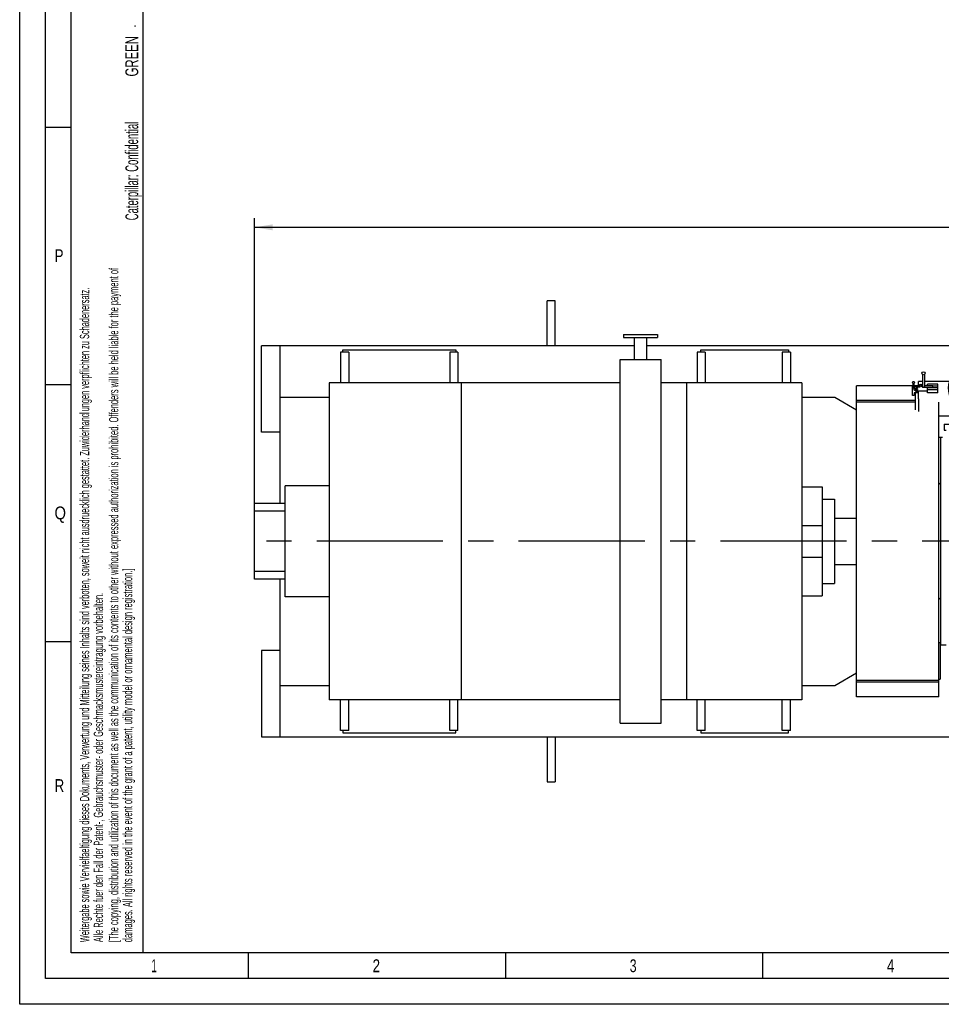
# Model space of a CAD drawing. Header units: millimetres. Extents: x 0 to 1189, y 0 to 841.
# Tile 1 of 31: x 0 to 179, y 0 to 191. Entities that reach past the tile are written whole.
import ezdxf
from ezdxf.enums import TextEntityAlignment as Align

# ---------------------------------------------------------------- set-up
doc = ezdxf.new("R2010")
doc.units = ezdxf.units.MM
doc.header["$LTSCALE"] = 65.395
doc.linetypes.add('CENTER', pattern=[0.6, 0.375, -0.075, 0.075, -0.075])
doc.layers.get('0').update_dxf_attribs({"linetype": 'CONTINUOUS'})
for name, color, linetype in [('25007_040000_TLKGS_KS_V_ABL2273', 7, 'CONTINUOUS'), ('25007_041000_TLKGS_KS_V_ABL2274', 7, 'CONTINUOUS'), ('25007_731000_20_SIMPLE1_B_ABL2287', 7, 'CONTINUOUS'), ('25007_731000_20_SIMPLE1_T1_B_PBL2288', 7, 'CONTINUOUS'), ('25007_733000_05_SIMPLE1_A_ABL2275', 7, 'CONTINUOUS'), ('25007_733000_05_SIMPLE1_T1_A_PBL2276', 7, 'CONTINUOUS'), ('25067_000000_IMO-2_SKL_PBL2327', 7, 'CONTINUOUS'), ('25067_000000_TLKGS_MARKETING_ABL2250', 7, 'CONTINUOUS'), ('6M25C_GENSET_GENERATOR_ABL2246', 7, 'CONTINUOUS'), ('6M25C_GENSET_GENERATOR_T1_PBL2247', 7, 'CONTINUOUS'), ('6M25C_GENSET_SCHUTZHAUBE_ABL2255', 7, 'CONTINUOUS'), ('6M25C_GENSET_SCHUTZHAUBE_T1_PBL2256', 7, 'CONTINUOUS'), ('6M25C_GENSET_STD_GRUNDRAHMEN_ABL2248', 7, 'CONTINUOUS'), ('6M25C_GENSET_STD_GRUNDRAHMEN_T1_PBL2249', 7, 'CONTINUOUS'), ('oben_13_VBL2245', 7, 'CONTINUOUS')]:
    doc.layers.add(name, color=color, linetype=linetype)
doc.styles.get("Standard").update_dxf_attribs({"font": 'txt', "width": 0.6})
doc.styles.add('TEXTSTYLE_2', font='txt')
doc.dimstyles.new('DIMSTYLE_2', dxfattribs={"dimtxt": 3.5, "dimasz": 3.5, "dimexe": 1.8, "dimexo": 0, "dimgap": 0.875, "dimtad": 1, "dimdec": 0, "dimlfac": 25, "dimdsep": 46, "dimtxsty": 'Standard', "dimblk": '_FILLED', "dimblk1": '_FILLED', "dimblk2": '_FILLED', "dimcen": 0.09, "dimadec": 0, "dimazin": 0, "dimtp": 2, "dimtm": 2, "dimtfac": 1, "dimtdec": 0, "dimtofl": 0, "dimtmove": 0, "dimatfit": 3, "dimldrblk": '_FILLED', "dimfxl": 1, "dimtolj": 1, "dimarcsym": 0})

# ---------------------------------------------------------------- blocks, each defined once
blk = doc.blocks.new('_FILLED')
at = {"color": 0, "linetype": 'ByBlock'}
blk.add_solid([(0, 0), (-1, 0.167), (-1, -0.167)], dxfattribs=at)
blk = doc.blocks.new('*D7')
at = {"color": 2, "linetype": 'Continuous'}
for p, q in [((45.68, 95.88), (45.68, 152.84)), ((372.08, 106.9), (372.08, 152.84)), ((45.68, 151.04), (208.88, 151.04)), ((372.08, 151.04), (208.88, 151.04))]:
    blk.add_line(p, q, dxfattribs=at)
at = {"color": 2, "linetype": 'Continuous', "xscale": 3.5, "yscale": 3.5, "zscale": 3.5, "rotation": 180}
blk.add_blockref('_FILLED', (45.68, 151.04), dxfattribs=at)
at = {"color": 2, "linetype": 'Continuous', "xscale": 3.5, "yscale": 3.5, "zscale": 3.5}
blk.add_blockref('_FILLED', (372.08, 151.04), dxfattribs=at)
at = {"color": 2, "linetype": 'Continuous', "width": 0.636905}
blk.add_text('8160', height=3.5, dxfattribs=at).set_placement((208.88, 151.92), align=Align.CENTER)
blk = doc.blocks.new('*T2568')
at = {"color": 2, "linetype": 'Continuous'}
for p, q in [((0, 0), (0.1, 0)), ((0, 0), (0, -0.01)), ((0.1, 0), (0.1, -0.01)), ((0, -0.01), (0.1, -0.01))]:
    blk.add_line(p, q, dxfattribs=at)
at = {"color": 7, "linetype": 'Continuous'}
for s, width, p in [('GREEN', 0.661905, (0.68, -5.89)), ('Caterpillar: Confidential ', 0.551282, (0.68, -27.94))]:
    blk.add_text(s, height=2.5, rotation=90, dxfattribs=dict(at, width=width)).set_placement(p, align=Align.CENTER)
blk = doc.blocks.new('6M25C_GENSET_GENERATOR_T1_PBL2247', base_point=(104.2, 91.5))
at = {"layer": '6M25C_GENSET_GENERATOR_T1_PBL2247', "color": 7, "linetype": 'Continuous'}
for p, q in [((117.42, 130.2), (117.42, 129.6)), ((117.42, 130.2), (124.02, 130.2)), ((124.02, 130.2), (124.02, 129.6)), ((117.42, 129.6), (124.02, 129.6)), ((119.52, 125.32), (119.52, 129.6)), ((121.92, 125.32), (121.92, 129.6)), ((62.4, 126.8), (62.4, 120.84)), ((64, 126.8), (62.4, 126.8)), ((62.8, 126.8), (62.8, 127.2)), ((62.8, 127.2), (84.8, 127.2)), ((64, 126.8), (64, 120.84)), ((83.6, 126.8), (83.6, 120.84)), ((85.2, 126.8), (83.6, 126.8)), ((84.8, 127.2), (84.8, 126.8)), ((85.2, 126.8), (85.2, 120.84)), ((131.68, 126.8), (131.68, 120.84)), ((133.28, 126.8), (131.68, 126.8)), ((132.4, 126.8), (132.4, 127.2)), ((132.4, 127.2), (149.44, 127.2)), ((133.28, 126.8), (133.28, 120.84)), ((148.24, 126.8), (148.24, 120.84)), ((149.84, 126.8), (148.24, 126.8)), ((149.44, 127.2), (149.44, 126.8)), ((149.84, 126.8), (149.84, 120.84)), ((116.72, 54.68), (116.72, 125.32)), ((116.72, 125.32), (124.72, 125.32)), ((124.72, 54.68), (124.72, 125.32)), ((60.16, 120.84), (60.16, 59.16)), ((116.72, 120.84), (60.16, 120.84)), ((85.86, 120.84), (85.86, 59.16)), ((152.08, 120.84), (124.72, 120.84)), ((129.61, 120.84), (129.61, 59.16)), ((152.08, 120.84), (152.08, 59.16)), ((51.64, 79.2), (51.64, 100.8)), ((60.16, 100.8), (51.64, 100.8)), ((152.08, 100.6), (156.04, 100.6)), ((156.04, 100.6), (156.04, 79.4)), ((156.04, 98.2), (158.42, 98.2)), ((158.42, 98.2), (158.42, 81.8)), ((45.68, 82.67), (45.68, 97.33)), ((51.64, 97.33), (45.68, 97.33)), ((51.64, 95.88), (45.68, 95.88)), ((158.42, 94.5), (162.72, 94.5)), ((152.08, 93.08), (156.04, 93.08)), ((152.08, 86.92), (156.04, 86.92)), ((158.42, 85.5), (162.72, 85.5)), ((51.64, 84.12), (45.68, 84.12)), ((51.64, 82.67), (45.68, 82.67)), ((156.04, 81.8), (158.42, 81.8)), ((60.16, 79.2), (51.64, 79.2)), ((152.08, 79.4), (156.04, 79.4)), ((116.72, 59.16), (60.16, 59.16)), ((62.4, 53.2), (62.4, 59.16)), ((64, 53.2), (64, 59.16)), ((83.6, 53.2), (83.6, 59.16)), ((85.2, 53.2), (85.2, 59.16)), ((152.08, 59.16), (124.72, 59.16)), ((131.68, 53.2), (131.68, 59.16)), ((133.28, 53.2), (133.28, 59.16)), ((148.24, 53.2), (148.24, 59.16)), ((149.84, 53.2), (149.84, 59.16)), ((116.72, 54.68), (124.72, 54.68)), ((64, 53.2), (62.4, 53.2)), ((62.8, 53.2), (62.8, 52.8)), ((62.8, 52.8), (84.8, 52.8)), ((85.2, 53.2), (83.6, 53.2)), ((84.8, 52.8), (84.8, 53.2)), ((133.28, 53.2), (131.68, 53.2)), ((132.4, 53.2), (132.4, 52.8)), ((132.4, 52.8), (149.44, 52.8)), ((149.84, 53.2), (148.24, 53.2)), ((149.44, 52.8), (149.44, 53.2))]:
    blk.add_line(p, q, dxfattribs=at)
blk = doc.blocks.new('6M25C_GENSET_GENERATOR_ABL2246', base_point=(104.2, 91.5))
at = {"layer": '6M25C_GENSET_GENERATOR_T1_PBL2247'}
blk.add_blockref('6M25C_GENSET_GENERATOR_T1_PBL2247', (104.2, 91.5), dxfattribs=at)
blk = doc.blocks.new('6M25C_GENSET_STD_GRUNDRAHMEN_T1_PBL2249', base_point=(181.7, 90))
at = {"layer": '6M25C_GENSET_STD_GRUNDRAHMEN_T1_PBL2249', "color": 7, "linetype": 'Continuous'}
for p, q in [((102.52, 128), (102.52, 136.74)), ((104.12, 136.74), (102.52, 136.74)), ((104.12, 128), (104.12, 136.74)), ((47, 111.2), (47, 128)), ((119.52, 128), (47, 128)), ((50.64, 97.33), (50.64, 128)), ((188.32, 128), (121.92, 128)), ((295.91, 128), (295.65, 128)), ((295.65, 121.26), (295.91, 121.26)), ((50.64, 118), (60.16, 118)), ((152.08, 118), (158.5, 118)), ((158.5, 118), (162.72, 115.56)), ((50.64, 111.2), (47, 111.2)), ((314.4, 72.04), (314.4, 84.73)), ((50.64, 52), (50.64, 82.67)), ((313.2, 74.84), (314, 74.84)), ((314, 74.84), (314, 72.04)), ((314, 72.04), (314.4, 72.04)), ((47, 68.8), (47, 52)), ((50.64, 68.8), (47, 68.8)), ((313.2, 68.8), (313.48, 68.8)), ((313.2, 68.5), (313.2, 68.08)), ((314.28, 68.8), (316.4, 68.8)), ((316.4, 65.82), (316.4, 68.8)), ((313.2, 66.08), (313.2, 58.74)), ((316.4, 52), (316.4, 65.38)), ((158.5, 62), (162.72, 64.44)), ((50.64, 62), (60.16, 62)), ((152.08, 62), (158.5, 62)), ((211.69, 52.8), (220.69, 58)), ((222.85, 58.74), (296.4, 58.74)), ((242.78, 58.74), (242.78, 52.4)), ((243.58, 58.74), (243.58, 52.4)), ((277.58, 58.74), (277.58, 52.4)), ((278.38, 58.74), (278.38, 52.4)), ((308.4, 58.74), (313.2, 58.74)), ((312.38, 52.4), (312.38, 58.74)), ((313.18, 52.4), (313.18, 58.74)), ((47, 52), (316.4, 52)), ((102.52, 52), (102.52, 43.26)), ((104.12, 52), (104.12, 43.26)), ((208.8, 52), (208.8, 52)), ((242.78, 52.4), (243.58, 52.4)), ((277.58, 52.4), (278.38, 52.4)), ((313.18, 52.4), (312.38, 52.4)), ((102.52, 43.26), (104.12, 43.26))]:
    blk.add_line(p, q, dxfattribs=at)
at = {"layer": '6M25C_GENSET_STD_GRUNDRAHMEN_T1_PBL2249', "color": 2, "linetype": 'Continuous'}
blk.add_line((242.78, 52.4), (242.78, 58.74), dxfattribs=at)
at = {"layer": '6M25C_GENSET_STD_GRUNDRAHMEN_T1_PBL2249', "color": 6, "linetype": 'Continuous'}
for p in [(243.58, 58.74), (242.78, 52.4)]:
    blk.add_line(p, (243.58, 52.4), dxfattribs=at)
at = {"layer": '6M25C_GENSET_STD_GRUNDRAHMEN_T1_PBL2249', "color": 7, "linetype": 'Continuous'}
for centre, start, end in [((223.69, 52.8), 97.9913, 120), ((208.69, 58), 271.0088, 300)]:
    blk.add_arc(centre, 6, start, end, dxfattribs=at)
blk = doc.blocks.new('6M25C_GENSET_STD_GRUNDRAHMEN_ABL2248', base_point=(181.7, 90))
at = {"layer": '6M25C_GENSET_STD_GRUNDRAHMEN_T1_PBL2249'}
blk.add_blockref('6M25C_GENSET_STD_GRUNDRAHMEN_T1_PBL2249', (181.7, 90), dxfattribs=at)
blk = doc.blocks.new('25007_733000_05_SIMPLE1_T1_A_PBL2276', base_point=(181.05, 119.14))
at = {"layer": '25007_733000_05_SIMPLE1_T1_A_PBL2276', "color": 7, "linetype": 'Continuous'}
for p, q in [((181.72, 122.59), (181.72, 124.44)), ((173.68, 120.01), (173.68, 120.72)), ((173.88, 120.01), (173.88, 120.72)), ((174.72, 120.36), (174.72, 121.1)), ((175.52, 121.1), (174.72, 121.1)), ((175.52, 122.43), (175.52, 120.13)), ((175.92, 122.43), (175.92, 120.1)), ((180.77, 121.1), (175.92, 121.1)), ((173.6, 118.34), (173.6, 120.18)), ((173.6, 120.18), (173.68, 120.18)), ((173.6, 119.84), (173.97, 119.84)), ((173.88, 120.18), (173.97, 120.18)), ((173.88, 118.84), (173.88, 118.34)), ((174.72, 118.84), (173.88, 118.84)), ((174.16, 118.76), (173.88, 118.76)), ((173.97, 119.84), (173.97, 120.18)), ((173.97, 120.18), (174.37, 119.98)), ((173.97, 119.84), (174.57, 119.54)), ((174.29, 119.54), (174.15, 119.61)), ((174.16, 115.54), (174.16, 118.84)), ((174.37, 119.54), (174.29, 119.54)), ((174.29, 119.04), (174.29, 119.38)), ((174.29, 119.38), (174.44, 119.38)), ((174.29, 119.04), (174.72, 119.04)), ((174.37, 119.98), (174.37, 119.64)), ((174.37, 119.64), (174.57, 119.64)), ((174.54, 119.28), (174.74, 119.28)), ((174.57, 119.64), (174.57, 119.54)), ((174.72, 117.7), (174.72, 119.28)), ((174.74, 119.28), (174.74, 119.23)), ((174.74, 119.23), (176.52, 119.23)), ((174.75, 120.37), (174.75, 120.03)), ((174.75, 120.37), (174.84, 120.3)), ((174.84, 119.95), (174.75, 120.03)), ((174.84, 120.3), (174.91, 120.32)), ((174.84, 120.3), (174.84, 119.95)), ((175.01, 120), (174.84, 119.95)), ((174.91, 120.44), (174.91, 120.09)), ((174.91, 120.09), (175.01, 120)), ((175.28, 120.52), (175.28, 120.17)), ((175.28, 120.52), (175.52, 120.31)), ((175.56, 119.93), (175.28, 120.17)), ((175.56, 120), (175.56, 119.93)), ((177.56, 119.93), (175.56, 119.93)), ((175.92, 120.27), (177.56, 120.27)), ((176.52, 120.27), (176.52, 120.52)), ((178.52, 120.52), (176.52, 120.52)), ((176.52, 119.48), (176.52, 119.83)), ((178.52, 119.83), (176.52, 119.83)), ((176.52, 118.85), (176.52, 119.48)), ((178.52, 119.48), (176.52, 119.48)), ((178.52, 118.85), (176.52, 118.85)), ((177.56, 119.83), (177.56, 120.27)), ((178.52, 120.17), (177.56, 120.17)), ((178.52, 118.85), (178.52, 120.52)), ((173.88, 118.34), (173.6, 118.34)), ((174.16, 118.44), (173.88, 118.44)), ((174.72, 117.7), (174.72, 115.24)), ((181.72, 112.8), (181.72, 116.89)), ((182.92, 115), (182.92, 117.11)), ((186.12, 115), (186.12, 117.11)), ((188.12, 112.8), (188.12, 117.99)), ((182.52, 112.8), (182.52, 116.27)), ((186.12, 116.54), (182.92, 116.54)), ((186.12, 116.34), (182.92, 116.34)), ((186.12, 115), (182.92, 115)), ((185, 114.47), (185, 114.89)), ((185.64, 114.47), (185.64, 114.89)), ((181.72, 114.3), (178.72, 114.3)), ((185, 112.8), (185, 114.47)), ((185.64, 114.47), (185, 114.47)), ((185.64, 112.8), (185.64, 114.47)), ((188.32, 114.41), (188.12, 114.34)), ((179.72, 112.8), (179.72, 111.6)), ((179.72, 112.8), (188.32, 112.8)), ((179.72, 111.6), (180.12, 111.6))]:
    blk.add_line(p, q, dxfattribs=at)
for centre, radius in [((175.72, 122.66), 0.3), ((184.52, 119.74), 3.08), ((173.78, 120.9), 0.2), ((184.52, 119.74), 2.14), ((184.52, 119.74), 2)]:
    blk.add_circle(centre, radius, dxfattribs=at)
for centre, radius, start, end in [((185.32, 122.7), 4, 41.3754, 154.1581), ((185.32, 122.7), 4, 83.2135, 96.7865), ((185.32, 122.7), 4, 154.1271, 188.7803), ((184.52, 119.74), 4, 18.7576, 244.1861), ((184.52, 119.74), 3.3, 299.0817, 240.9183), ((184.52, 119.74), 4, 295.8139, 341.2424), ((185.32, 115.25), 0.48, 209.8571, 330.1429)]:
    blk.add_arc(centre, radius, start, end, dxfattribs=at)
blk.add_ellipse((175.72, 119.96), major_axis=(-0.176, 0.234), ratio=0.402543, start_param=0.491397, end_param=1.134898, dxfattribs=at)
for points, knots in [([(173.68, 120.01), (173.68, 119.99), (173.71, 119.94), (173.78, 119.92), (173.85, 119.94), (173.88, 119.99), (173.88, 120.01)], [0, 0, 0, 0, 0.237341, 0.5, 0.762659, 1, 1, 1, 1]), ([(174.15, 119.61), (174.12, 119.62), (174.04, 119.64), (173.92, 119.64), (173.81, 119.59), (173.81, 119.54)], [0, 0, 0, 0, 0.281986, 0.58977, 1, 1, 1, 1]), ([(173.81, 119.54), (173.81, 119.53), (173.82, 119.49), (173.85, 119.47), (173.88, 119.46)], [0, 0, 0, 0, 0.202386, 1, 1, 1, 1]), ([(173.88, 119.46), (173.94, 119.43), (174.05, 119.38), (174.18, 119.28), (174.27, 119.17), (174.29, 119.08), (174.29, 119.04)], [0, 0, 0, 0, 0.309429, 0.575514, 0.800852, 1, 1, 1, 1]), ([(174.22, 119.57), (174.23, 119.56), (174.27, 119.5), (174.29, 119.43), (174.29, 119.38)], [0, 0, 0, 0, 0.26986, 1, 1, 1, 1]), ([(174.37, 119.98), (174.38, 120.02), (174.45, 120.2), (174.62, 120.31), (174.75, 120.37)], [0, 0, 0, 0, 0.207595, 1, 1, 1, 1]), ([(174.75, 120.03), (174.7, 120), (174.54, 119.92), (174.39, 119.76), (174.37, 119.64)], [0, 0, 0, 0, 0.305402, 1, 1, 1, 1]), ([(174.37, 119.54), (174.38, 119.51), (174.4, 119.41), (174.48, 119.33), (174.54, 119.28)], [0, 0, 0, 0, 0.225936, 1, 1, 1, 1]), ([(174.91, 120.44), (174.94, 120.44), (175.06, 120.48), (175.18, 120.5), (175.28, 120.52)], [0, 0, 0, 0, 0.239695, 1, 1, 1, 1]), ([(175.28, 120.17), (175.25, 120.17), (175.12, 120.15), (175, 120.12), (174.91, 120.09)], [0, 0, 0, 0, 0.259366, 1, 1, 1, 1]), ([(175.72, 119.93), (175.7, 119.93), (175.65, 119.93), (175.59, 119.96), (175.56, 120)], [0, 0, 0, 0, 0.26051, 1, 1, 1, 1]), ([(175.92, 120.1), (175.92, 120.05), (175.87, 119.96), (175.77, 119.93), (175.72, 119.93)], [0, 0, 0, 0, 0.474681, 1, 1, 1, 1])]:
    blk.add_open_spline(points, degree=3, knots=knots, dxfattribs=at)
blk = doc.blocks.new('25007_733000_05_SIMPLE1_A_ABL2275', base_point=(181.05, 119.14))
at = {"layer": '25007_733000_05_SIMPLE1_T1_A_PBL2276'}
blk.add_blockref('25007_733000_05_SIMPLE1_T1_A_PBL2276', (181.05, 119.14), dxfattribs=at)
blk = doc.blocks.new('25007_731000_20_SIMPLE1_T1_B_PBL2288', base_point=(179.42, 90))
at = {"layer": '25007_731000_20_SIMPLE1_T1_B_PBL2288', "color": 7, "linetype": 'Continuous'}
for p, q in [((179.08, 110.2), (178.72, 110.2)), ((179.08, 69.8), (179.08, 110.2)), ((179.4, 110.2), (179.08, 110.2)), ((179.08, 101.4), (178.72, 101.04)), ((179.08, 78.6), (178.72, 78.96)), ((179.08, 69.8), (178.96, 69.8)), ((180.12, 69.8), (179.08, 69.8))]:
    blk.add_line(p, q, dxfattribs=at)
blk = doc.blocks.new('25007_731000_20_SIMPLE1_B_ABL2287', base_point=(179.42, 90))
at = {"layer": '25007_731000_20_SIMPLE1_T1_B_PBL2288'}
blk.add_blockref('25007_731000_20_SIMPLE1_T1_B_PBL2288', (179.42, 90), dxfattribs=at)
blk = doc.blocks.new('25007_041000_TLKGS_KS_V_ABL2274', base_point=(179.42, 90))
at = {"layer": '25007_731000_20_SIMPLE1_B_ABL2287'}
blk.add_blockref('25007_731000_20_SIMPLE1_B_ABL2287', (179.42, 90), dxfattribs=at)
at = {"layer": '25007_733000_05_SIMPLE1_A_ABL2275'}
blk.add_blockref('25007_733000_05_SIMPLE1_A_ABL2275', (181.05, 119.14), dxfattribs=at)
blk = doc.blocks.new('25007_040000_TLKGS_KS_V_ABL2273', base_point=(179.42, 90))
at = {"layer": '25007_041000_TLKGS_KS_V_ABL2274'}
blk.add_blockref('25007_041000_TLKGS_KS_V_ABL2274', (179.42, 90), dxfattribs=at)
blk = doc.blocks.new('25067_000000_TLKGS_MARKETING_ABL2250', base_point=(275.4, 96.76))
at = {"layer": '25007_040000_TLKGS_KS_V_ABL2273'}
blk.add_blockref('25007_040000_TLKGS_KS_V_ABL2273', (179.42, 90), dxfattribs=at)
blk = doc.blocks.new('6M25C_GENSET_SCHUTZHAUBE_T1_PBL2256', base_point=(170.84, 90))
at = {"layer": '6M25C_GENSET_SCHUTZHAUBE_T1_PBL2256', "color": 7, "linetype": 'Continuous'}
for p, q in [((162.72, 59.76), (162.72, 120.24)), ((173.68, 120.24), (162.72, 120.24)), ((174.54, 120.24), (173.88, 120.24)), ((174.16, 117.36), (162.72, 117.36)), ((174.16, 117.04), (162.72, 117.04)), ((178.72, 59.76), (178.72, 117.04)), ((178.72, 70.32), (178.96, 70.32)), ((178.96, 70.32), (178.96, 63.2)), ((178.72, 63.2), (178.96, 63.2)), ((178.72, 62.96), (162.72, 62.96)), ((178.72, 62.64), (162.72, 62.64)), ((178.72, 59.76), (162.72, 59.76))]:
    blk.add_line(p, q, dxfattribs=at)
blk = doc.blocks.new('6M25C_GENSET_SCHUTZHAUBE_ABL2255', base_point=(170.84, 90))
at = {"layer": '6M25C_GENSET_SCHUTZHAUBE_T1_PBL2256'}
blk.add_blockref('6M25C_GENSET_SCHUTZHAUBE_T1_PBL2256', (170.84, 90), dxfattribs=at)
blk = doc.blocks.new('25067_000000_IMO-2_SKL_PBL2327', base_point=(180.3, 91.48))
at = {"layer": '25067_000000_IMO-2_SKL_PBL2327', "color": 2, "linetype": 'CENTER'}
for p, q in [((200, 90), (200, 111.77)), ((217.2, 90), (217.2, 111.77)), ((234.4, 90), (234.4, 111.77)), ((251.6, 90), (251.6, 111.77)), ((268.8, 90), (268.8, 111.77)), ((286, 90), (286, 111.77)), ((200, 90), (43.69, 90)), ((200, 90), (215.2, 90)), ((200, 90), (200, 71.18)), ((217.2, 90), (215.2, 90)), ((217.2, 90), (232.4, 90)), ((217.2, 90), (217.2, 71.18)), ((234.4, 90), (232.4, 90)), ((234.4, 90), (249.6, 90)), ((234.4, 90), (234.4, 71.18)), ((251.6, 90), (249.6, 90)), ((251.6, 90), (266.8, 90)), ((251.6, 90), (251.6, 71.18)), ((268.8, 90), (266.8, 90)), ((268.8, 90), (284, 90)), ((268.8, 90), (268.8, 71.18)), ((286, 90), (284, 90)), ((286, 90), (316.9, 90)), ((286, 90), (286, 71.18))]:
    blk.add_line(p, q, dxfattribs=at)
blk = doc.blocks.new('OBEN_13_VBL2245', base_point=(207.88, 92.61))
at = {"layer": '25067_000000_IMO-2_SKL_PBL2327'}
blk.add_blockref('25067_000000_IMO-2_SKL_PBL2327', (180.3, 91.48), dxfattribs=at)
at = {"layer": '25067_000000_TLKGS_MARKETING_ABL2250'}
blk.add_blockref('25067_000000_TLKGS_MARKETING_ABL2250', (275.4, 96.76), dxfattribs=at)
at = {"layer": '6M25C_GENSET_GENERATOR_ABL2246'}
blk.add_blockref('6M25C_GENSET_GENERATOR_ABL2246', (104.2, 91.5), dxfattribs=at)
at = {"layer": '6M25C_GENSET_SCHUTZHAUBE_ABL2255'}
blk.add_blockref('6M25C_GENSET_SCHUTZHAUBE_ABL2255', (170.84, 90), dxfattribs=at)
at = {"layer": '6M25C_GENSET_STD_GRUNDRAHMEN_ABL2248'}
blk.add_blockref('6M25C_GENSET_STD_GRUNDRAHMEN_ABL2248', (181.7, 90), dxfattribs=at)

msp = doc.modelspace()

# ---------------------------------------------------------------- linework, layer by layer
at = {"color": 5, "linetype": 'Continuous'}
for p, q in [((0, 0), (0, 841)), ((10, 10), (10, 831)), ((24.03169, 10.02791), (24, 235)), ((5, 170.5), (10, 170.5)), ((5, 120.5), (10, 120.5)), ((5, 70.5), (10, 70.5)), ((1179, 10), (10, 10)), ((44.5, 5), (44.5, 10)), ((94.5, 5), (94.5, 10)), ((144.5, 5), (144.5, 10)), ((1189, 0), (0, 0))]:
    msp.add_line(p, q, dxfattribs=at)
at = {"color": 6, "linetype": 'Continuous'}
for p, q in [((5, 5), (5, 836)), ((1184, 5), (5, 5))]:
    msp.add_line(p, q, dxfattribs=at)

# ---------------------------------------------------------------- block references
msp.add_blockref('*T2568', (22.36772, 190.18448))
at = {"layer": 'oben_13_VBL2245'}
msp.add_blockref('OBEN_13_VBL2245', (207.88303, 92.61), dxfattribs=at)

# ---------------------------------------------------------------- texts
at = {"color": 5, "linetype": 'Continuous', "style": 'TEXTSTYLE_2'}
for s, width, p in [('[The copying, distribution and utilization of this document as well as the communication of its contents to other without expressed authorization is prohibited. Offenders will be held liable for the payment of', 0.587833, (19.18189, 12.07629)), ('Weitergabe sowie Vervielfaeltigung dieses Dokuments, Verwertung und Mitteilung seines Inhalts sind verboten, soweit nicht ausdruecklich gestattet. Zuwiderhandlungen verpflichten zu Schadenersatz.', 0.596947, (13.50773, 12.07629)), ('damages. All rights reserved in the event of the grant of a patent, utility model or ornamental design registration.]', 0.587302, (21.88189, 12.07629)), ('Alle Rechte fuer den Fall der Patent-, Gebrauchsmuster- oder Geschmacksmustereintragung vorbehalten.', 0.601429, (16.20773, 12.07629))]:
    msp.add_text(s, height=1.8, rotation=90, dxfattribs=dict(at, width=width)).set_placement(p)
for s, width, p in [('P', 0.785714, (6.77091, 144.271)), ('Q', 0.857143, (6.77091, 94.271)), ('R', 0.785714, (6.77091, 41.271)), ('1', 0.571429, (25.606, 6.248)), ('2', 0.785714, (68.606, 6.248)), ('3', 0.714286, (118.606, 6.248)), ('4', 0.785714, (168.606, 6.248))]:
    msp.add_text(s, height=2.50001, dxfattribs=dict(at, width=width)).set_placement(p)

# ---------------------------------------------------------------- dimensions: what is measured, and where the dimension line sits
at = {"color": 2, "linetype": 'Continuous'}
dim = msp.add_linear_dim(base=(372.07786, 151.0404), p1=(45.68, 95.88), p2=(372.07786, 106.8972), dimstyle='DIMSTYLE_2', dxfattribs=at)
dim.commit()
dim.dimension.update_dxf_attribs({"geometry": '*D7', "text_midpoint": (208.54559, 151.0404), "dimtype": 160})

doc.saveas('drawing.dxf')
